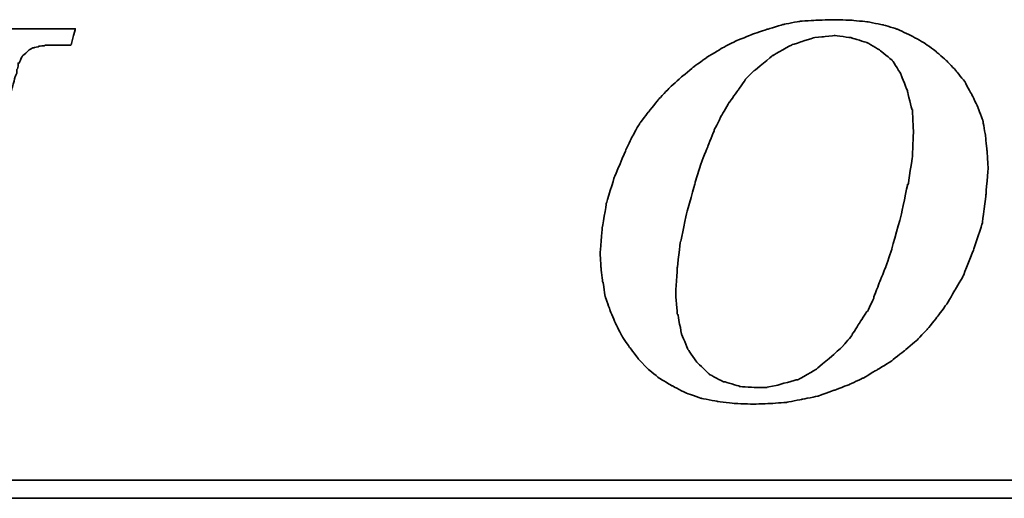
# Model space of a CAD drawing. Header units: inches. Extents: x 28 to 245, y 52 to 171.
# Tile 33 of 49: x 193.13 to 199.66, y 111.65 to 114.82. Entities that reach past the tile are written whole.
import ezdxf

# ---------------------------------------------------------------- set-up
doc = ezdxf.new("R2010")
doc.units = ezdxf.units.IN
doc.header["$LTSCALE"] = 0.1
doc.layers.add('layer 1', color=7, linetype='Continuous')

# ---------------------------------------------------------------- blocks, each defined once
blk = doc.blocks.new('TBI MOTION logo(完整正式版)')
at = {"layer": 'layer 1', "color": 22, "lineweight": 35}
for points, knots in [([(-11.34375, -6.98375), (-11.34375, -6.98375), (-10.91375, -7.43875), (-10.91375, -7.43875), (-10.91375, -7.43875), (-10.91375, -7.43875), (-10.38625, -7.87125), (-10.38625, -7.87125), (-10.38625, -7.87125), (-10.38625, -7.87125), (-9.81125, -8.20375), (-9.81125, -8.20375), (-9.81125, -8.20375), (-9.81125, -8.20375), (-9.21125, -8.51875), (-9.21125, -8.51875), (-9.21125, -8.51875), (-9.21125, -8.51875), (-8.51625, -8.75875), (-8.51625, -8.75875), (-8.51625, -8.75875), (-8.51625, -8.75875), (-7.77125, -8.90375), (-7.77125, -8.90375), (-7.77125, -8.90375), (-7.77125, -8.90375), (-6.97875, -8.99875), (-6.97875, -8.99875), (-6.97875, -8.99875), (-6.97875, -8.99875), (-6.14125, -9.02375), (-6.14125, -9.02375), (-6.14125, -9.02375), (-6.14125, -9.02375), (-5.37125, -8.99875), (-5.37125, -8.99875), (-5.37125, -8.99875), (-5.37125, -8.99875), (-4.65375, -8.94875), (-4.65375, -8.94875), (-4.65375, -8.94875), (-4.65375, -8.94875), (-3.93375, -8.80625), (-3.93375, -8.80625), (-3.93375, -8.80625), (-3.93375, -8.80625), (-3.21375, -8.66375), (-3.21375, -8.66375), (-3.21375, -8.66375), (-3.21375, -8.66375), (-2.49375, -8.39875), (-2.49375, -8.39875), (-2.49375, -8.39875), (-2.49375, -8.39875), (-1.79875, -8.13375), (-1.79875, -8.13375), (-1.79875, -8.13375), (-1.79875, -8.13375), (-1.17375, -7.84375), (-1.17375, -7.84375), (-1.17375, -7.84375), (-1.17375, -7.84375), (-0.52375, -7.46375), (-0.52375, -7.46375), (-0.52375, -7.46375), (-0.52375, -7.46375), (0.10124, -7.07875), (0.10124, -7.07875), (0.10124, -7.07875), (0.10124, -7.07875), (0.67625, -6.62375), (0.67625, -6.62375), (0.67625, -6.62375), (0.67625, -6.62375), (1.24874, -6.14375), (1.24874, -6.14375), (1.24874, -6.14375), (1.24874, -6.14375), (1.72874, -5.64125), (1.72874, -5.64125), (1.72874, -5.64125), (1.72874, -5.64125), (2.18624, -5.06375), (2.18624, -5.06375), (2.18624, -5.06375), (2.18624, -5.06375), (2.61625, -4.48874), (2.61625, -4.48874), (2.61625, -4.48874), (2.61625, -4.48874), (3.00125, -3.83874), (3.00125, -3.83874), (3.00125, -3.83874), (3.00125, -3.83874), (3.36124, -3.21374), (3.36124, -3.21374), (3.36124, -3.21374), (3.36124, -3.21374), (3.84374, -1.99125), (3.84374, -1.99125), (3.84374, -1.99125), (3.84374, -1.99125), (4.22625, -0.81875), (4.22625, -0.81875), (4.22625, -0.81875), (4.22625, -0.81875), (4.39125, 0.45624), (4.39125, 0.45624), (4.39125, 0.45624), (4.39125, 0.45624), (4.48874, 1.70124), (4.48874, 1.70124), (4.48874, 1.70124), (4.48874, 1.70124), (4.43874, 2.44625), (4.43874, 2.44625), (4.43874, 2.44625), (4.43874, 2.44625), (4.36874, 3.14125), (4.36874, 3.14125), (4.36874, 3.14125), (4.36874, 3.14125), (4.25125, 3.81125), (4.25125, 3.81125), (4.25125, 3.81125), (4.25125, 3.81125), (4.03124, 4.41125), (4.03124, 4.41125), (4.03124, 4.41125), (4.03124, 4.41125), (3.74374, 5.01125), (3.74374, 5.01125), (3.74374, 5.01125), (3.74374, 5.01125), (3.43124, 5.58875), (3.43124, 5.58875), (3.43124, 5.58875), (3.43124, 5.58875), (3.02625, 6.09125), (3.02625, 6.09125), (3.02625, 6.09125), (3.02625, 6.09125), (2.59374, 6.54875), (2.59374, 6.54875), (2.59374, 6.54875), (2.59374, 6.54875), (2.09124, 6.98125), (2.09124, 6.98125), (2.09124, 6.98125), (2.09124, 6.98125), (1.56124, 7.36625), (1.56124, 7.36625), (1.56124, 7.36625), (1.56124, 7.36625), (0.98624, 7.67625), (0.98624, 7.67625), (0.98624, 7.67625), (0.98624, 7.67625), (0.38624, 7.96375), (0.38624, 7.96375), (0.38624, 7.96375), (0.38624, 7.96375), (-0.25875, 8.15625), (-0.25875, 8.15625), (-0.25875, 8.15625), (-0.25875, 8.15625), (-0.98125, 8.30125), (-0.98125, 8.30125), (-0.98125, 8.30125), (-0.98125, 8.30125), (-1.70124, 8.37125), (-1.70124, 8.37125), (-1.70124, 8.37125), (-1.70124, 8.37125), (-2.49375, 8.39624), (-2.49375, 8.39624), (-2.49375, 8.39624), (-2.49375, 8.39624), (-3.28625, 8.37125), (-3.28625, 8.37125), (-3.28625, 8.37125), (-3.28625, 8.37125), (-4.05125, 8.32125), (-4.05125, 8.32125), (-4.05125, 8.32125), (-4.05125, 8.32125), (-4.77375, 8.18125), (-4.77375, 8.18125), (-4.77375, 8.18125), (-4.77375, 8.18125), (-5.51625, 7.96375), (-5.51625, 7.96375), (-5.51625, 7.96375), (-5.51625, 7.96375), (-6.21125, 7.72625), (-6.21125, 7.72625), (-6.21125, 7.72625), (-6.21125, 7.72625), (-6.92875, 7.43625), (-6.92875, 7.43625), (-6.92875, 7.43625), (-6.92875, 7.43625), (-7.57875, 7.10125), (-7.57875, 7.10125), (-7.57875, 7.10125), (-7.57875, 7.10125), (-8.24875, 6.69125), (-8.24875, 6.69125), (-8.24875, 6.69125), (-8.24875, 6.69125), (-8.84875, 6.26125), (-8.84875, 6.26125), (-8.84875, 6.26125), (-8.84875, 6.26125), (-9.42625, 5.78125), (-9.42625, 5.78125), (-9.42625, 5.78125), (-9.42625, 5.78125), (-9.95375, 5.30125), (-9.95375, 5.30125), (-9.95375, 5.30125), (-9.95375, 5.30125), (-10.43375, 4.79624), (-10.43375, 4.79624), (-10.43375, 4.79624), (-10.43375, 4.79624), (-10.88875, 4.22125), (-10.88875, 4.22125), (-10.88875, 4.22125), (-10.88875, 4.22125), (-11.29875, 3.69375), (-11.29875, 3.69375), (-11.29875, 3.69375), (-11.29875, 3.69375), (-11.63375, 3.09125), (-11.63375, 3.09125), (-11.63375, 3.09125), (-11.63375, 3.09125), (-11.91875, 2.49625), (-11.91875, 2.49625), (-11.91875, 2.49625), (-11.91875, 2.49625), (-12.44875, 1.24625), (-12.44875, 1.24625), (-12.44875, 1.24625), (-12.44875, 1.24625), (-12.80875, 0.06874), (-12.80875, 0.06874), (-12.80875, 0.06874), (-12.80875, 0.06874), (-12.99875, -1.07875), (-12.99875, -1.07875), (-12.99875, -1.07875), (-12.99875, -1.07875), (-13.09375, -2.18375), (-13.09375, -2.18375), (-13.09375, -2.18375), (-13.09375, -2.18375), (-13.04875, -2.85375), (-13.04875, -2.85375), (-13.04875, -2.85375), (-13.04875, -2.85375), (-12.97375, -3.50375), (-12.97375, -3.50375), (-12.97375, -3.50375), (-12.97375, -3.50375), (-12.95375, -3.50375), (-12.95375, -3.50375), (-12.95375, -3.50375), (-12.95375, -3.50375), (-12.85375, -4.17375), (-12.85375, -4.17375), (-12.85375, -4.17375), (-12.85375, -4.17375), (-12.63875, -4.77624), (-12.63875, -4.77624), (-12.63875, -4.77624), (-12.63875, -4.77624), (-12.39875, -5.35125), (-12.39875, -5.35125), (-12.39875, -5.35125), (-12.39875, -5.35125), (-12.11375, -5.92875), (-12.11375, -5.92875), (-12.11375, -5.92875), (-12.11375, -5.92875), (-11.75375, -6.45375), (-11.75375, -6.45375), (-11.75375, -6.45375), (-11.75375, -6.45375), (-11.34375, -6.98375), (-11.34375, -6.98375)], [0, 0, 0, 0, 0.01369863, 0.01369863, 0.01369863, 0.01369864, 0.02739726, 0.02739726, 0.02739726, 0.02739727, 0.04109589, 0.04109589, 0.04109589, 0.0410959, 0.05479452, 0.05479452, 0.05479452, 0.05479453, 0.06849315, 0.06849315, 0.06849315, 0.06849316, 0.08219178, 0.08219178, 0.08219178, 0.08219179, 0.09589041, 0.09589041, 0.09589041, 0.09589042, 0.10958904, 0.10958904, 0.10958904, 0.10958905, 0.12328767, 0.12328767, 0.12328767, 0.12328768, 0.1369863, 0.1369863, 0.1369863, 0.13698631, 0.15068493, 0.15068493, 0.15068493, 0.15068494, 0.16438356, 0.16438356, 0.16438356, 0.16438357, 0.17808219, 0.17808219, 0.17808219, 0.1780822, 0.19178082, 0.19178082, 0.19178082, 0.19178083, 0.20547945, 0.20547945, 0.20547945, 0.20547946, 0.21917808, 0.21917808, 0.21917808, 0.21917809, 0.23287671, 0.23287671, 0.23287671, 0.23287672, 0.24657534, 0.24657534, 0.24657534, 0.24657535, 0.26027397, 0.26027397, 0.26027397, 0.26027398, 0.2739726, 0.2739726, 0.2739726, 0.27397261, 0.28767123, 0.28767123, 0.28767123, 0.28767124, 0.30136986, 0.30136986, 0.30136986, 0.30136987, 0.31506849, 0.31506849, 0.31506849, 0.3150685, 0.32876712, 0.32876712, 0.32876712, 0.32876713, 0.34246575, 0.34246575, 0.34246575, 0.34246576, 0.35616438, 0.35616438, 0.35616438, 0.35616439, 0.36986301, 0.36986301, 0.36986301, 0.36986302, 0.38356164, 0.38356164, 0.38356164, 0.38356165, 0.39726027, 0.39726027, 0.39726027, 0.39726028, 0.4109589, 0.4109589, 0.4109589, 0.41095891, 0.42465753, 0.42465753, 0.42465753, 0.42465754, 0.43835616, 0.43835616, 0.43835616, 0.43835617, 0.45205479, 0.45205479, 0.45205479, 0.4520548, 0.46575342, 0.46575342, 0.46575342, 0.46575343, 0.47945205, 0.47945205, 0.47945205, 0.47945206, 0.49315068, 0.49315068, 0.49315068, 0.49315069, 0.50684932, 0.50684932, 0.50684932, 0.50684933, 0.52054795, 0.52054795, 0.52054795, 0.52054796, 0.53424658, 0.53424658, 0.53424658, 0.53424659, 0.54794521, 0.54794521, 0.54794521, 0.54794522, 0.56164384, 0.56164384, 0.56164384, 0.56164385, 0.57534247, 0.57534247, 0.57534247, 0.57534248, 0.5890411, 0.5890411, 0.5890411, 0.58904111, 0.60273973, 0.60273973, 0.60273973, 0.60273974, 0.61643836, 0.61643836, 0.61643836, 0.61643837, 0.63013699, 0.63013699, 0.63013699, 0.630137, 0.64383562, 0.64383562, 0.64383562, 0.64383563, 0.65753425, 0.65753425, 0.65753425, 0.65753426, 0.67123288, 0.67123288, 0.67123288, 0.67123289, 0.68493151, 0.68493151, 0.68493151, 0.68493152, 0.69863014, 0.69863014, 0.69863014, 0.69863015, 0.71232877, 0.71232877, 0.71232877, 0.71232878, 0.7260274, 0.7260274, 0.7260274, 0.72602741, 0.73972603, 0.73972603, 0.73972603, 0.73972604, 0.75342466, 0.75342466, 0.75342466, 0.75342467, 0.76712329, 0.76712329, 0.76712329, 0.7671233, 0.78082192, 0.78082192, 0.78082192, 0.78082193, 0.79452055, 0.79452055, 0.79452055, 0.79452056, 0.80821918, 0.80821918, 0.80821918, 0.80821919, 0.82191781, 0.82191781, 0.82191781, 0.82191782, 0.83561644, 0.83561644, 0.83561644, 0.83561645, 0.84931507, 0.84931507, 0.84931507, 0.84931508, 0.8630137, 0.8630137, 0.8630137, 0.86301371, 0.87671233, 0.87671233, 0.87671233, 0.87671234, 0.89041096, 0.89041096, 0.89041096, 0.89041097, 0.90410959, 0.90410959, 0.90410959, 0.9041096, 0.91780822, 0.91780822, 0.91780822, 0.91780823, 0.93150685, 0.93150685, 0.93150685, 0.93150686, 0.94520548, 0.94520548, 0.94520548, 0.94520549, 0.95890411, 0.95890411, 0.95890411, 0.95890412, 0.97260274, 0.97260274, 0.97260274, 0.97260275, 0.98630137, 0.98630137, 0.98630137, 0.98630138, 1, 1, 1, 1]), ([(-40.59125, -7.94375), (-40.59125, -7.94375), (-40.97375, -7.94375), (-40.97375, -7.94375), (-40.97375, -7.94375), (-40.97375, -7.94375), (-41.38125, -7.94375), (-41.38125, -7.94375), (-41.38125, -7.94375), (-41.38125, -7.94375), (-41.54875, -7.94375), (-41.54875, -7.94375), (-41.54875, -7.94375), (-41.54875, -7.94375), (-41.59875, -7.94375), (-41.59875, -7.94375), (-41.59875, -7.94375), (-41.59875, -7.94375), (-41.88375, -7.94375), (-41.88375, -7.94375), (-41.88375, -7.94375), (-41.88375, -7.94375), (-41.90875, -7.91875), (-41.90875, -7.91875), (-41.90875, -7.91875), (-41.90875, -7.91875), (-42.19875, -7.87125), (-42.19875, -7.87125), (-42.19875, -7.87125), (-42.19875, -7.87125), (-42.43875, -7.82375), (-42.43875, -7.82375), (-42.43875, -7.82375), (-42.43875, -7.82375), (-42.45875, -7.82375), (-42.45875, -7.82375), (-42.45875, -7.82375), (-42.45875, -7.82375), (-42.48625, -7.82375), (-42.48625, -7.82375), (-42.48625, -7.82375), (-42.48625, -7.82375), (-42.67625, -7.72375), (-42.67625, -7.72375), (-42.67625, -7.72375), (-42.67625, -7.72375), (-42.70125, -7.70375), (-42.70125, -7.70375), (-42.70125, -7.70375), (-42.70125, -7.70375), (-42.72375, -7.67875), (-42.72375, -7.67875), (-42.72375, -7.67875), (-42.72375, -7.67875), (-42.86875, -7.48875), (-42.86875, -7.48875), (-42.86875, -7.48875), (-42.86875, -7.48875), (-42.89375, -7.43875), (-42.89375, -7.43875), (-42.89375, -7.43875), (-42.89375, -7.43875), (-42.91875, -7.38875), (-42.91875, -7.38875), (-42.91875, -7.38875), (-42.91875, -7.38875), (-42.93875, -7.12875), (-42.93875, -7.12875), (-42.93875, -7.12875), (-42.93875, -7.12875), (-42.96375, -7.10375), (-42.96375, -7.10375), (-42.96375, -7.10375), (-42.96375, -7.10375), (-42.96375, -7.05375), (-42.96375, -7.05375), (-42.96375, -7.05375), (-42.96375, -7.05375), (-42.96375, -7.00875), (-42.96375, -7.00875), (-42.96375, -7.00875), (-42.96375, -7.00875), (-42.91875, -6.69625), (-42.91875, -6.69625), (-42.91875, -6.69625), (-42.91875, -6.69625), (-42.91875, -6.62375), (-42.91875, -6.62375), (-42.91875, -6.62375), (-42.91875, -6.62375), (-42.91875, -6.59625), (-42.91875, -6.59625), (-42.91875, -6.59625), (-42.91875, -6.59625), (-42.91875, -6.57375), (-42.91875, -6.57375), (-42.91875, -6.57375), (-42.91875, -6.57375), (-42.91875, -6.52875), (-42.91875, -6.52875), (-42.91875, -6.52875), (-42.91875, -6.52875), (-42.89375, -6.50375), (-42.89375, -6.50375), (-42.89375, -6.50375), (-42.89375, -6.50375), (-42.84375, -6.38375), (-42.84375, -6.38375), (-42.84375, -6.38375), (-42.84375, -6.38375), (-42.84375, -6.35875), (-42.84375, -6.35875), (-42.84375, -6.35875), (-42.84375, -6.35875), (-42.74625, -6.14375), (-42.74625, -6.14375), (-42.74625, -6.14375), (-42.74625, -6.14375), (-42.70125, -5.85375), (-42.70125, -5.85375), (-42.70125, -5.85375), (-42.70125, -5.85375), (-42.60375, -5.47125), (-42.60375, -5.47125), (-42.60375, -5.47125), (-42.60375, -5.47125), (-42.60375, -5.44875), (-42.60375, -5.44875), (-42.60375, -5.44875), (-42.60375, -5.44875), (-42.38875, -4.67875), (-42.38875, -4.67875), (-42.38875, -4.67875), (-42.38875, -4.67875), (-42.36375, -4.65375), (-42.36375, -4.65375), (-42.36375, -4.65375), (-42.36375, -4.65375), (-42.12375, -3.69625), (-42.12375, -3.69625), (-42.12375, -3.69625), (-42.12375, -3.69625), (-42.12375, -3.67374), (-42.12375, -3.67374), (-42.12375, -3.67374), (-42.12375, -3.67374), (-41.78875, -2.59374), (-41.78875, -2.59374), (-41.78875, -2.59374), (-41.78875, -2.59374), (-41.18875, -0.19375), (-41.18875, -0.19375), (-41.18875, -0.19375), (-41.18875, -0.19375), (-40.54375, 2.20624), (-40.54375, 2.20624), (-40.54375, 2.20624), (-40.54375, 2.20624), (-40.25375, 3.30875), (-40.25375, 3.30875), (-40.25375, 3.30875), (-40.25375, 3.30875), (-39.98875, 4.27125), (-39.98875, 4.27125), (-39.98875, 4.27125), (-39.98875, 4.27125), (-39.77375, 5.13125), (-39.77375, 5.13125), (-39.77375, 5.13125), (-39.77375, 5.13125), (-39.67875, 5.47125), (-39.67875, 5.47125), (-39.67875, 5.47125), (-39.67875, 5.47125), (-39.60375, 5.75625), (-39.60375, 5.75625), (-39.60375, 5.75625), (-39.60375, 5.75625), (-39.60375, 5.78125), (-39.60375, 5.78125), (-39.60375, 5.78125), (-39.60375, 5.78125), (-39.50875, 5.97125), (-39.50875, 5.97125), (-39.50875, 5.97125), (-39.50875, 5.97125), (-39.50875, 6.13875), (-39.50875, 6.13875), (-39.50875, 6.13875), (-39.50875, 6.13875), (-39.48625, 6.16625), (-39.48625, 6.16625), (-39.48625, 6.16625), (-39.48625, 6.16625), (-39.46125, 6.28625), (-39.46125, 6.28625), (-39.46125, 6.28625), (-39.46125, 6.28625), (-39.46125, 6.42625), (-39.46125, 6.42625), (-39.46125, 6.42625), (-39.46125, 6.42625), (-39.41375, 6.42625), (-39.41375, 6.42625), (-39.41375, 6.42625), (-39.41375, 6.42625), (-39.29375, 6.69125), (-39.29375, 6.69125), (-39.29375, 6.69125), (-39.29375, 6.69125), (-39.26875, 6.74125), (-39.26875, 6.74125), (-39.26875, 6.74125), (-39.26875, 6.74125), (-39.24375, 6.76625), (-39.24375, 6.76625), (-39.24375, 6.76625), (-39.24375, 6.76625), (-38.98375, 7.00624), (-38.98375, 7.00624), (-38.98375, 7.00624), (-38.98375, 7.00624), (-38.95625, 7.02624), (-38.95625, 7.02624), (-38.95625, 7.02624), (-38.95625, 7.02624), (-38.78875, 7.12624), (-38.78875, 7.12624), (-38.78875, 7.12624), (-38.78875, 7.12624), (-38.76375, 7.12624), (-38.76375, 7.12624), (-38.76375, 7.12624), (-38.76375, 7.12624), (-38.74375, 7.12624), (-38.74375, 7.12624), (-38.74375, 7.12624), (-38.74375, 7.12624), (-38.52875, 7.17125), (-38.52875, 7.17125), (-38.52875, 7.17125), (-38.52875, 7.17125), (-38.52875, 7.19624), (-38.52875, 7.19624), (-38.52875, 7.19624), (-38.52875, 7.19624), (-38.50375, 7.19624), (-38.50375, 7.19624), (-38.50375, 7.19624), (-38.50375, 7.19624), (-38.26125, 7.21875), (-38.26125, 7.21875), (-38.26125, 7.21875), (-38.26125, 7.21875), (-38.23875, 7.24624), (-38.23875, 7.24624), (-38.23875, 7.24624), (-38.23875, 7.24624), (-38.21625, 7.24624), (-38.21625, 7.24624), (-38.21625, 7.24624), (-38.21625, 7.24624), (-38.18875, 7.24624), (-38.18875, 7.24624), (-38.18875, 7.24624), (-38.18875, 7.24624), (-37.90375, 7.24624), (-37.90375, 7.24624), (-37.90375, 7.24624), (-37.90375, 7.24624), (-37.85375, 7.24624), (-37.85375, 7.24624), (-37.85375, 7.24624), (-37.85375, 7.24624), (-37.75875, 7.24624), (-37.75875, 7.24624), (-37.75875, 7.24624), (-37.75875, 7.24624), (-37.42375, 7.24624), (-37.42375, 7.24624), (-37.42375, 7.24624), (-37.42375, 7.24624), (-37.08875, 7.24624), (-37.08875, 7.24624), (-37.08875, 7.24624), (-37.08875, 7.24624), (-37.06375, 7.24624), (-37.06375, 7.24624), (-37.06375, 7.24624), (-37.06375, 7.24624), (-37.06375, 7.26624), (-37.06375, 7.26624), (-37.06375, 7.26624), (-37.06375, 7.26624), (-37.03875, 7.29125), (-37.03875, 7.29125), (-37.03875, 7.29125), (-37.03875, 7.29125), (-37.03875, 7.31625), (-37.03875, 7.31625), (-37.03875, 7.31625), (-37.03875, 7.31625), (-36.94125, 7.67625), (-36.94125, 7.67625), (-36.94125, 7.67625), (-36.94125, 7.67625), (-36.86875, 7.98625), (-36.86875, 7.98625), (-36.86875, 7.98625), (-36.86875, 7.98625), (-36.98875, 7.98625), (-36.98875, 7.98625), (-36.98875, 7.98625), (-36.98875, 7.98625), (-37.42375, 7.98625), (-37.42375, 7.98625), (-37.42375, 7.98625), (-37.42375, 7.98625), (-37.94875, 7.98625), (-37.94875, 7.98625), (-37.94875, 7.98625), (-37.94875, 7.98625), (-38.57375, 7.98625), (-38.57375, 7.98625), (-38.57375, 7.98625), (-38.57375, 7.98625), (-39.29375, 7.98625), (-39.29375, 7.98625), (-39.29375, 7.98625), (-39.29375, 7.98625), (-40.82875, 7.98625), (-40.82875, 7.98625), (-40.82875, 7.98625), (-40.82875, 7.98625), (-42.36375, 7.98625), (-42.36375, 7.98625), (-42.36375, 7.98625), (-42.36375, 7.98625), (-43.08375, 7.98625), (-43.08375, 7.98625), (-43.08375, 7.98625), (-43.08375, 7.98625), (-43.70875, 7.98625), (-43.70875, 7.98625), (-43.70875, 7.98625), (-43.70875, 7.98625), (-44.23375, 7.98625), (-44.23375, 7.98625), (-44.23375, 7.98625), (-44.23375, 7.98625), (-44.66875, 7.98625), (-44.66875, 7.98625), (-44.66875, 7.98625), (-44.66875, 7.98625), (-44.88375, 7.98625), (-44.88375, 7.98625), (-44.88375, 7.98625), (-44.88375, 7.98625), (-44.90875, 7.94125), (-44.90875, 7.94125), (-44.90875, 7.94125), (-44.90875, 7.94125), (-44.90875, 7.91625), (-44.90875, 7.91625), (-44.90875, 7.91625), (-44.90875, 7.91625), (-45.00375, 7.55625), (-45.00375, 7.55625), (-45.00375, 7.55625), (-45.00375, 7.55625), (-45.05375, 7.24624), (-45.05375, 7.24624), (-45.05375, 7.24624), (-45.05375, 7.24624), (-44.61875, 7.24624), (-44.61875, 7.24624), (-44.61875, 7.24624), (-44.61875, 7.24624), (-44.11375, 7.24624), (-44.11375, 7.24624), (-44.11375, 7.24624), (-44.11375, 7.24624), (-43.99375, 7.24624), (-43.99375, 7.24624), (-43.99375, 7.24624), (-43.99375, 7.24624), (-43.94625, 7.24624), (-43.94625, 7.24624), (-43.94625, 7.24624), (-43.94625, 7.24624), (-43.92374, 7.24624), (-43.92374, 7.24624), (-43.92374, 7.24624), (-43.92374, 7.24624), (-43.65875, 7.24624), (-43.65875, 7.24624), (-43.65875, 7.24624), (-43.65875, 7.24624), (-43.63875, 7.21875), (-43.63875, 7.21875), (-43.63875, 7.21875), (-43.63875, 7.21875), (-43.46875, 7.19624), (-43.46875, 7.19624), (-43.46875, 7.19624), (-43.46875, 7.19624), (-43.39875, 7.19624), (-43.39875, 7.19624), (-43.39875, 7.19624), (-43.39875, 7.19624), (-43.37125, 7.17125), (-43.37125, 7.17125), (-43.37125, 7.17125), (-43.37125, 7.17125), (-43.34875, 7.17125), (-43.34875, 7.17125), (-43.34875, 7.17125), (-43.34875, 7.17125), (-43.20375, 7.12624), (-43.20375, 7.12624), (-43.20375, 7.12624), (-43.20375, 7.12624), (-43.05875, 7.07624), (-43.05875, 7.07624), (-43.05875, 7.07624), (-43.05875, 7.07624), (-43.01375, 7.07624), (-43.01375, 7.07624), (-43.01375, 7.07624), (-43.01375, 7.07624), (-42.98875, 7.02624), (-42.98875, 7.02624), (-42.98875, 7.02624), (-42.98875, 7.02624), (-42.79875, 6.86125), (-42.79875, 6.86125), (-42.79875, 6.86125), (-42.79875, 6.86125), (-42.77375, 6.81125), (-42.77375, 6.81125), (-42.77375, 6.81125), (-42.77375, 6.81125), (-42.74625, 6.76625), (-42.74625, 6.76625), (-42.74625, 6.76625), (-42.74625, 6.76625), (-42.72375, 6.47625), (-42.72375, 6.47625), (-42.72375, 6.47625), (-42.72375, 6.47625), (-42.70125, 6.45124), (-42.70125, 6.45124), (-42.70125, 6.45124), (-42.70125, 6.45124), (-42.70125, 6.42625), (-42.70125, 6.42625), (-42.70125, 6.42625), (-42.70125, 6.42625), (-42.72375, 6.40625), (-42.72375, 6.40625), (-42.72375, 6.40625), (-42.72375, 6.40625), (-42.74625, 5.97125), (-42.74625, 5.97125), (-42.74625, 5.97125), (-42.74625, 5.97125), (-42.74625, 5.94625), (-42.74625, 5.94625), (-42.74625, 5.94625), (-42.74625, 5.94625), (-42.74625, 5.92625), (-42.74625, 5.92625), (-42.74625, 5.92625), (-42.74625, 5.92625), (-42.77375, 5.87625), (-42.77375, 5.87625), (-42.77375, 5.87625), (-42.77375, 5.87625), (-42.81875, 5.80625), (-42.81875, 5.80625), (-42.81875, 5.80625), (-42.81875, 5.80625), (-42.86875, 5.63625), (-42.86875, 5.63625), (-42.86875, 5.63625), (-42.86875, 5.63625), (-42.91875, 5.39625), (-42.91875, 5.39625), (-42.91875, 5.39625), (-42.91875, 5.39625), (-42.91875, 5.37124), (-42.91875, 5.37124), (-42.91875, 5.37124), (-42.91875, 5.37124), (-43.01375, 5.10874), (-43.01375, 5.10874), (-43.01375, 5.10874), (-43.01375, 5.10874), (-43.10875, 4.77124), (-43.10875, 4.77124), (-43.10875, 4.77124), (-43.10875, 4.77124), (-43.29875, 3.95625), (-43.29875, 3.95625), (-43.29875, 3.95625), (-43.29875, 3.95625), (-43.58875, 2.95125), (-43.58875, 2.95125), (-43.58875, 2.95125), (-43.58875, 2.95125), (-43.87375, 1.87125), (-43.87375, 1.87125), (-43.87375, 1.87125), (-43.87375, 1.87125), (-44.52625, -0.50374), (-44.52625, -0.50374), (-44.52625, -0.50374), (-44.52625, -0.50374), (-45.14875, -2.85375), (-45.14875, -2.85375), (-45.14875, -2.85375), (-45.14875, -2.85375), (-45.43375, -3.95875), (-45.43375, -3.95875), (-45.43375, -3.95875), (-45.43375, -3.95875), (-45.69875, -4.96875), (-45.69875, -4.96875), (-45.69875, -4.96875), (-45.69875, -4.96875), (-45.91375, -5.78375), (-45.91375, -5.78375), (-45.91375, -5.78375), (-45.91375, -5.78375), (-46.01375, -6.11875), (-46.01375, -6.11875), (-46.01375, -6.11875), (-46.01375, -6.11875), (-46.01375, -6.14375), (-46.01375, -6.14375), (-46.01375, -6.14375), (-46.01375, -6.14375), (-46.10875, -6.40875), (-46.10875, -6.40875), (-46.10875, -6.40875), (-46.10875, -6.40875), (-46.15375, -6.64875), (-46.15375, -6.64875), (-46.15375, -6.64875), (-46.15375, -6.64875), (-46.20375, -6.83875), (-46.20375, -6.83875), (-46.20375, -6.83875), (-46.20375, -6.83875), (-46.22875, -6.93375), (-46.22875, -6.93375), (-46.22875, -6.93375), (-46.22875, -6.93375), (-46.22875, -7.07875), (-46.22875, -7.07875), (-46.22875, -7.07875), (-46.22875, -7.07875), (-46.27375, -7.07875), (-46.27375, -7.07875), (-46.27375, -7.07875), (-46.27375, -7.07875), (-46.39375, -7.34375), (-46.39375, -7.34375), (-46.39375, -7.34375), (-46.39375, -7.34375), (-46.39375, -7.36875), (-46.39375, -7.36875), (-46.39375, -7.36875), (-46.39375, -7.36875), (-46.42125, -7.38875), (-46.42125, -7.38875), (-46.42125, -7.38875), (-46.42125, -7.38875), (-46.68375, -7.67875), (-46.68375, -7.67875), (-46.68375, -7.67875), (-46.68375, -7.67875), (-46.70875, -7.70375), (-46.70875, -7.70375), (-46.70875, -7.70375), (-46.70875, -7.70375), (-46.75375, -7.72375), (-46.75375, -7.72375), (-46.75375, -7.72375), (-46.75375, -7.72375), (-47.08875, -7.87125), (-47.08875, -7.87125), (-47.08875, -7.87125), (-47.08875, -7.87125), (-47.11625, -7.87125), (-47.11625, -7.87125), (-47.11625, -7.87125), (-47.11625, -7.87125), (-47.13875, -7.89375), (-47.13875, -7.89375), (-47.13875, -7.89375), (-47.13875, -7.89375), (-47.56875, -7.91875), (-47.56875, -7.91875), (-47.56875, -7.91875), (-47.56875, -7.91875), (-47.59625, -7.94375), (-47.59625, -7.94375), (-47.59625, -7.94375), (-47.59625, -7.94375), (-47.64375, -7.94375), (-47.64375, -7.94375), (-47.64375, -7.94375), (-47.64375, -7.94375), (-47.73625, -7.94375), (-47.73625, -7.94375), (-47.73625, -7.94375), (-47.73625, -7.94375), (-48.07375, -7.94375), (-48.07375, -7.94375), (-48.07375, -7.94375), (-48.07375, -7.94375), (-48.36125, -7.94375), (-48.36125, -7.94375), (-48.36125, -7.94375), (-48.36125, -7.94375), (-48.36125, -7.96625), (-48.36125, -7.96625), (-48.36125, -7.96625), (-48.36125, -7.96625), (-48.36125, -7.99125), (-48.36125, -7.99125), (-48.36125, -7.99125), (-48.36125, -7.99125), (-48.38875, -8.01375), (-48.38875, -8.01375), (-48.38875, -8.01375), (-48.38875, -8.01375), (-48.50875, -8.34875), (-48.50875, -8.34875), (-48.50875, -8.34875), (-48.50875, -8.34875), (-48.55375, -8.68625), (-48.55375, -8.68625), (-48.55375, -8.68625), (-48.55375, -8.68625), (-48.45875, -8.68625), (-48.45875, -8.68625), (-48.45875, -8.68625), (-48.45875, -8.68625), (-48.07375, -8.68625), (-48.07375, -8.68625), (-48.07375, -8.68625), (-48.07375, -8.68625), (-47.52375, -8.68625), (-47.52375, -8.68625), (-47.52375, -8.68625), (-47.52375, -8.68625), (-46.92375, -8.68625), (-46.92375, -8.68625), (-46.92375, -8.68625), (-46.92375, -8.68625), (-46.25375, -8.68625), (-46.25375, -8.68625), (-46.25375, -8.68625), (-46.25375, -8.68625), (-46.20375, -8.68625), (-46.20375, -8.68625), (-46.20375, -8.68625), (-46.20375, -8.68625), (-44.71375, -8.68625), (-44.71375, -8.68625), (-44.71375, -8.68625), (-44.71375, -8.68625), (-43.22875, -8.68625), (-43.22875, -8.68625), (-43.22875, -8.68625), (-43.22875, -8.68625), (-42.55875, -8.68625), (-42.55875, -8.68625), (-42.55875, -8.68625), (-42.55875, -8.68625), (-42.50875, -8.68625), (-42.50875, -8.68625), (-42.50875, -8.68625), (-42.50875, -8.68625), (-41.93375, -8.68625), (-41.93375, -8.68625), (-41.93375, -8.68625), (-41.93375, -8.68625), (-41.38125, -8.68625), (-41.38125, -8.68625), (-41.38125, -8.68625), (-41.38125, -8.68625), (-40.97375, -8.68625), (-40.97375, -8.68625), (-40.97375, -8.68625), (-40.97375, -8.68625), (-40.78125, -8.68625), (-40.78125, -8.68625), (-40.78125, -8.68625), (-40.78125, -8.68625), (-40.78125, -8.63875), (-40.78125, -8.63875), (-40.78125, -8.63875), (-40.78125, -8.63875), (-40.75875, -8.63875), (-40.75875, -8.63875), (-40.75875, -8.63875), (-40.75875, -8.63875), (-40.66375, -8.27875), (-40.66375, -8.27875), (-40.66375, -8.27875), (-40.66375, -8.27875), (-40.59125, -7.94375), (-40.59125, -7.94375)], [0, 0, 0, 0, 0.00558659, 0.00558659, 0.00558659, 0.0055866, 0.01117318, 0.01117318, 0.01117318, 0.01117319, 0.01675978, 0.01675978, 0.01675978, 0.01675979, 0.02234637, 0.02234637, 0.02234637, 0.02234638, 0.02793296, 0.02793296, 0.02793296, 0.02793297, 0.03351955, 0.03351955, 0.03351955, 0.03351956, 0.03910615, 0.03910615, 0.03910615, 0.03910616, 0.04469274, 0.04469274, 0.04469274, 0.04469275, 0.05027933, 0.05027933, 0.05027933, 0.05027934, 0.05586592, 0.05586592, 0.05586592, 0.05586593, 0.06145251, 0.06145251, 0.06145251, 0.06145252, 0.06703911, 0.06703911, 0.06703911, 0.06703912, 0.0726257, 0.0726257, 0.0726257, 0.07262571, 0.07821229, 0.07821229, 0.07821229, 0.0782123, 0.08379888, 0.08379888, 0.08379888, 0.08379889, 0.08938547, 0.08938547, 0.08938547, 0.08938548, 0.09497207, 0.09497207, 0.09497207, 0.09497208, 0.10055866, 0.10055866, 0.10055866, 0.10055867, 0.10614525, 0.10614525, 0.10614525, 0.10614526, 0.11173184, 0.11173184, 0.11173184, 0.11173185, 0.11731844, 0.11731844, 0.11731844, 0.11731845, 0.12290503, 0.12290503, 0.12290503, 0.12290504, 0.12849162, 0.12849162, 0.12849162, 0.12849163, 0.13407821, 0.13407821, 0.13407821, 0.13407822, 0.1396648, 0.1396648, 0.1396648, 0.13966481, 0.1452514, 0.1452514, 0.1452514, 0.14525141, 0.15083799, 0.15083799, 0.15083799, 0.150838, 0.15642458, 0.15642458, 0.15642458, 0.15642459, 0.16201117, 0.16201117, 0.16201117, 0.16201118, 0.16759777, 0.16759777, 0.16759777, 0.16759778, 0.17318436, 0.17318436, 0.17318436, 0.17318437, 0.17877095, 0.17877095, 0.17877095, 0.17877096, 0.18435754, 0.18435754, 0.18435754, 0.18435755, 0.18994413, 0.18994413, 0.18994413, 0.18994414, 0.19553073, 0.19553073, 0.19553073, 0.19553074, 0.20111732, 0.20111732, 0.20111732, 0.20111733, 0.20670391, 0.20670391, 0.20670391, 0.20670392, 0.2122905, 0.2122905, 0.2122905, 0.21229051, 0.21787709, 0.21787709, 0.21787709, 0.2178771, 0.22346369, 0.22346369, 0.22346369, 0.2234637, 0.22905028, 0.22905028, 0.22905028, 0.22905029, 0.23463687, 0.23463687, 0.23463687, 0.23463688, 0.24022346, 0.24022346, 0.24022346, 0.24022347, 0.24581006, 0.24581006, 0.24581006, 0.24581007, 0.25139665, 0.25139665, 0.25139665, 0.25139666, 0.25698324, 0.25698324, 0.25698324, 0.25698325, 0.26256983, 0.26256983, 0.26256983, 0.26256984, 0.26815642, 0.26815642, 0.26815642, 0.26815643, 0.27374302, 0.27374302, 0.27374302, 0.27374303, 0.27932961, 0.27932961, 0.27932961, 0.27932962, 0.2849162, 0.2849162, 0.2849162, 0.28491621, 0.29050279, 0.29050279, 0.29050279, 0.2905028, 0.29608939, 0.29608939, 0.29608939, 0.2960894, 0.30167598, 0.30167598, 0.30167598, 0.30167599, 0.30726257, 0.30726257, 0.30726257, 0.30726258, 0.31284916, 0.31284916, 0.31284916, 0.31284917, 0.31843575, 0.31843575, 0.31843575, 0.31843576, 0.32402235, 0.32402235, 0.32402235, 0.32402236, 0.32960894, 0.32960894, 0.32960894, 0.32960895, 0.33519553, 0.33519553, 0.33519553, 0.33519554, 0.34078212, 0.34078212, 0.34078212, 0.34078213, 0.34636872, 0.34636872, 0.34636872, 0.34636873, 0.35195531, 0.35195531, 0.35195531, 0.35195532, 0.3575419, 0.3575419, 0.3575419, 0.35754191, 0.36312849, 0.36312849, 0.36312849, 0.3631285, 0.36871508, 0.36871508, 0.36871508, 0.36871509, 0.37430168, 0.37430168, 0.37430168, 0.37430169, 0.37988827, 0.37988827, 0.37988827, 0.37988828, 0.38547486, 0.38547486, 0.38547486, 0.38547487, 0.39106145, 0.39106145, 0.39106145, 0.39106146, 0.39664804, 0.39664804, 0.39664804, 0.39664805, 0.40223464, 0.40223464, 0.40223464, 0.40223465, 0.40782123, 0.40782123, 0.40782123, 0.40782124, 0.41340782, 0.41340782, 0.41340782, 0.41340783, 0.41899441, 0.41899441, 0.41899441, 0.41899442, 0.42458101, 0.42458101, 0.42458101, 0.42458102, 0.4301676, 0.4301676, 0.4301676, 0.43016761, 0.43575419, 0.43575419, 0.43575419, 0.4357542, 0.44134078, 0.44134078, 0.44134078, 0.44134079, 0.44692737, 0.44692737, 0.44692737, 0.44692738, 0.45251397, 0.45251397, 0.45251397, 0.45251398, 0.45810056, 0.45810056, 0.45810056, 0.45810057, 0.46368715, 0.46368715, 0.46368715, 0.46368716, 0.46927374, 0.46927374, 0.46927374, 0.46927375, 0.47486034, 0.47486034, 0.47486034, 0.47486035, 0.48044693, 0.48044693, 0.48044693, 0.48044694, 0.48603352, 0.48603352, 0.48603352, 0.48603353, 0.49162011, 0.49162011, 0.49162011, 0.49162012, 0.4972067, 0.4972067, 0.4972067, 0.49720671, 0.5027933, 0.5027933, 0.5027933, 0.50279331, 0.50837989, 0.50837989, 0.50837989, 0.5083799, 0.51396648, 0.51396648, 0.51396648, 0.51396649, 0.51955307, 0.51955307, 0.51955307, 0.51955308, 0.52513966, 0.52513966, 0.52513966, 0.52513967, 0.53072626, 0.53072626, 0.53072626, 0.53072627, 0.53631285, 0.53631285, 0.53631285, 0.53631286, 0.54189944, 0.54189944, 0.54189944, 0.54189945, 0.54748603, 0.54748603, 0.54748603, 0.54748604, 0.55307263, 0.55307263, 0.55307263, 0.55307264, 0.55865922, 0.55865922, 0.55865922, 0.55865923, 0.56424581, 0.56424581, 0.56424581, 0.56424582, 0.5698324, 0.5698324, 0.5698324, 0.56983241, 0.57541899, 0.57541899, 0.57541899, 0.575419, 0.58100559, 0.58100559, 0.58100559, 0.5810056, 0.58659218, 0.58659218, 0.58659218, 0.58659219, 0.59217877, 0.59217877, 0.59217877, 0.59217878, 0.59776536, 0.59776536, 0.59776536, 0.59776537, 0.60335196, 0.60335196, 0.60335196, 0.60335197, 0.60893855, 0.60893855, 0.60893855, 0.60893856, 0.61452514, 0.61452514, 0.61452514, 0.61452515, 0.62011173, 0.62011173, 0.62011173, 0.62011174, 0.62569832, 0.62569832, 0.62569832, 0.62569833, 0.63128492, 0.63128492, 0.63128492, 0.63128493, 0.63687151, 0.63687151, 0.63687151, 0.63687152, 0.6424581, 0.6424581, 0.6424581, 0.64245811, 0.64804469, 0.64804469, 0.64804469, 0.6480447, 0.65363128, 0.65363128, 0.65363128, 0.65363129, 0.65921788, 0.65921788, 0.65921788, 0.65921789, 0.66480447, 0.66480447, 0.66480447, 0.66480448, 0.67039106, 0.67039106, 0.67039106, 0.67039107, 0.67597765, 0.67597765, 0.67597765, 0.67597766, 0.68156425, 0.68156425, 0.68156425, 0.68156426, 0.68715084, 0.68715084, 0.68715084, 0.68715085, 0.69273743, 0.69273743, 0.69273743, 0.69273744, 0.69832402, 0.69832402, 0.69832402, 0.69832403, 0.70391061, 0.70391061, 0.70391061, 0.70391062, 0.70949721, 0.70949721, 0.70949721, 0.70949722, 0.7150838, 0.7150838, 0.7150838, 0.71508381, 0.72067039, 0.72067039, 0.72067039, 0.7206704, 0.72625698, 0.72625698, 0.72625698, 0.72625699, 0.73184358, 0.73184358, 0.73184358, 0.73184359, 0.73743017, 0.73743017, 0.73743017, 0.73743018, 0.74301676, 0.74301676, 0.74301676, 0.74301677, 0.74860335, 0.74860335, 0.74860335, 0.74860336, 0.75418994, 0.75418994, 0.75418994, 0.75418995, 0.75977654, 0.75977654, 0.75977654, 0.75977655, 0.76536313, 0.76536313, 0.76536313, 0.76536314, 0.77094972, 0.77094972, 0.77094972, 0.77094973, 0.77653631, 0.77653631, 0.77653631, 0.77653632, 0.78212291, 0.78212291, 0.78212291, 0.78212292, 0.7877095, 0.7877095, 0.7877095, 0.78770951, 0.79329609, 0.79329609, 0.79329609, 0.7932961, 0.79888268, 0.79888268, 0.79888268, 0.79888269, 0.80446927, 0.80446927, 0.80446927, 0.80446928, 0.81005587, 0.81005587, 0.81005587, 0.81005588, 0.81564246, 0.81564246, 0.81564246, 0.81564247, 0.82122905, 0.82122905, 0.82122905, 0.82122906, 0.82681564, 0.82681564, 0.82681564, 0.82681565, 0.83240223, 0.83240223, 0.83240223, 0.83240224, 0.83798883, 0.83798883, 0.83798883, 0.83798884, 0.84357542, 0.84357542, 0.84357542, 0.84357543, 0.84916201, 0.84916201, 0.84916201, 0.84916202, 0.8547486, 0.8547486, 0.8547486, 0.85474861, 0.8603352, 0.8603352, 0.8603352, 0.86033521, 0.86592179, 0.86592179, 0.86592179, 0.8659218, 0.87150838, 0.87150838, 0.87150838, 0.87150839, 0.87709497, 0.87709497, 0.87709497, 0.87709498, 0.88268156, 0.88268156, 0.88268156, 0.88268157, 0.88826816, 0.88826816, 0.88826816, 0.88826817, 0.89385475, 0.89385475, 0.89385475, 0.89385476, 0.89944134, 0.89944134, 0.89944134, 0.89944135, 0.90502793, 0.90502793, 0.90502793, 0.90502794, 0.91061453, 0.91061453, 0.91061453, 0.91061454, 0.91620112, 0.91620112, 0.91620112, 0.91620113, 0.92178771, 0.92178771, 0.92178771, 0.92178772, 0.9273743, 0.9273743, 0.9273743, 0.92737431, 0.93296089, 0.93296089, 0.93296089, 0.9329609, 0.93854749, 0.93854749, 0.93854749, 0.9385475, 0.94413408, 0.94413408, 0.94413408, 0.94413409, 0.94972067, 0.94972067, 0.94972067, 0.94972068, 0.95530726, 0.95530726, 0.95530726, 0.95530727, 0.96089385, 0.96089385, 0.96089385, 0.96089386, 0.96648045, 0.96648045, 0.96648045, 0.96648046, 0.97206704, 0.97206704, 0.97206704, 0.97206705, 0.97765363, 0.97765363, 0.97765363, 0.97765364, 0.98324022, 0.98324022, 0.98324022, 0.98324023, 0.98882682, 0.98882682, 0.98882682, 0.98882683, 0.99441341, 0.99441341, 0.99441341, 0.99441342, 1, 1, 1, 1]), ([(-8.77875, 1.03124), (-8.77875, 1.03124), (-8.51625, 1.89625), (-8.51625, 1.89625), (-8.51625, 1.89625), (-8.51625, 1.89625), (-8.20375, 2.66375), (-8.20375, 2.66375), (-8.20375, 2.66375), (-8.20375, 2.66375), (-7.91625, 3.38125), (-7.91625, 3.38125), (-7.91625, 3.38125), (-7.91625, 3.38125), (-7.91625, 3.40624), (-7.91625, 3.40624), (-7.91625, 3.40624), (-7.91625, 3.40624), (-7.57875, 4.07624), (-7.57875, 4.07624), (-7.57875, 4.07624), (-7.57875, 4.07624), (-7.24375, 4.65125), (-7.24375, 4.65125), (-7.24375, 4.65125), (-7.24375, 4.65125), (-7.21875, 4.65125), (-7.21875, 4.65125), (-7.21875, 4.65125), (-7.21875, 4.65125), (-7.21875, 4.67624), (-7.21875, 4.67624), (-7.21875, 4.67624), (-7.21875, 4.67624), (-6.83625, 5.20375), (-6.83625, 5.20375), (-6.83625, 5.20375), (-6.83625, 5.20375), (-6.49875, 5.68625), (-6.49875, 5.68625), (-6.49875, 5.68625), (-6.49875, 5.68625), (-6.49875, 5.70625), (-6.49875, 5.70625), (-6.49875, 5.70625), (-6.49875, 5.70625), (-6.11625, 6.09125), (-6.11625, 6.09125), (-6.11625, 6.09125), (-6.11625, 6.09125), (-6.09125, 6.09125), (-6.09125, 6.09125), (-6.09125, 6.09125), (-6.09125, 6.09125), (-5.27375, 6.76625), (-5.27375, 6.76625), (-5.27375, 6.76625), (-5.27375, 6.76625), (-5.24875, 6.76625), (-5.24875, 6.76625), (-5.24875, 6.76625), (-5.24875, 6.76625), (-5.24875, 6.78625), (-5.24875, 6.78625), (-5.24875, 6.78625), (-5.24875, 6.78625), (-4.38875, 7.26624), (-4.38875, 7.26624), (-4.38875, 7.26624), (-4.38875, 7.26624), (-4.36125, 7.26624), (-4.36125, 7.26624), (-4.36125, 7.26624), (-4.36125, 7.26624), (-3.93375, 7.41125), (-3.93375, 7.41125), (-3.93375, 7.41125), (-3.93375, 7.41125), (-3.47375, 7.55625), (-3.47375, 7.55625), (-3.47375, 7.55625), (-3.47375, 7.55625), (-3.45375, 7.55625), (-3.45375, 7.55625), (-3.45375, 7.55625), (-3.45375, 7.55625), (-3.42875, 7.58124), (-3.42875, 7.58124), (-3.42875, 7.58124), (-3.42875, 7.58124), (-2.97375, 7.62625), (-2.97375, 7.62625), (-2.97375, 7.62625), (-2.97375, 7.62625), (-2.49375, 7.67625), (-2.49375, 7.67625), (-2.49375, 7.67625), (-2.49375, 7.67625), (-2.46875, 7.67625), (-2.46875, 7.67625), (-2.46875, 7.67625), (-2.46875, 7.67625), (-1.70124, 7.58124), (-1.70124, 7.58124), (-1.70124, 7.58124), (-1.70124, 7.58124), (-1.67875, 7.55625), (-1.67875, 7.55625), (-1.67875, 7.55625), (-1.67875, 7.55625), (-1.65375, 7.55625), (-1.65375, 7.55625), (-1.65375, 7.55625), (-1.65375, 7.55625), (-1.03125, 7.36625), (-1.03125, 7.36625), (-1.03125, 7.36625), (-1.03125, 7.36625), (-1.00625, 7.36625), (-1.00625, 7.36625), (-1.00625, 7.36625), (-1.00625, 7.36625), (-0.43124, 7.02624), (-0.43124, 7.02624), (-0.43124, 7.02624), (-0.43124, 7.02624), (-0.40625, 7.00624), (-0.40625, 7.00624), (-0.40625, 7.00624), (-0.40625, 7.00624), (0.12124, 6.57124), (0.12124, 6.57124), (0.12124, 6.57124), (0.12124, 6.57124), (0.14624, 6.54875), (0.14624, 6.54875), (0.14624, 6.54875), (0.14624, 6.54875), (0.17124, 6.52375), (0.17124, 6.52375), (0.17124, 6.52375), (0.17124, 6.52375), (0.55625, 5.89875), (0.55625, 5.89875), (0.55625, 5.89875), (0.55625, 5.89875), (0.55625, 5.87625), (0.55625, 5.87625), (0.55625, 5.87625), (0.55625, 5.87625), (0.84124, 5.15625), (0.84124, 5.15625), (0.84124, 5.15625), (0.84124, 5.15625), (0.84124, 5.13125), (0.84124, 5.13125), (0.84124, 5.13125), (0.84124, 5.13125), (1.03624, 4.31875), (1.03624, 4.31875), (1.03624, 4.31875), (1.03624, 4.31875), (1.05624, 4.31875), (1.05624, 4.31875), (1.05624, 4.31875), (1.05624, 4.31875), (1.05624, 4.29125), (1.05624, 4.29125), (1.05624, 4.29125), (1.05624, 4.29125), (1.10625, 3.33125), (1.10625, 3.33125), (1.10625, 3.33125), (1.10625, 3.33125), (1.10625, 3.30875), (1.10625, 3.30875), (1.10625, 3.30875), (1.10625, 3.30875), (1.05624, 2.20624), (1.05624, 2.20624), (1.05624, 2.20624), (1.05624, 2.20624), (1.05624, 2.18124), (1.05624, 2.18124), (1.05624, 2.18124), (1.05624, 2.18124), (0.86624, 0.93624), (0.86624, 0.93624), (0.86624, 0.93624), (0.86624, 0.93624), (0.84124, 0.93624), (0.84124, 0.93624), (0.84124, 0.93624), (0.84124, 0.93624), (0.55625, -0.45874), (0.55625, -0.45874), (0.55625, -0.45874), (0.55625, -0.45874), (0.12124, -1.99125), (0.12124, -1.99125), (0.12124, -1.99125), (0.12124, -1.99125), (0.12124, -2.01874), (0.12124, -2.01874), (0.12124, -2.01874), (0.12124, -2.01874), (-0.13874, -2.78375), (-0.13874, -2.78375), (-0.13874, -2.78375), (-0.13874, -2.78375), (-0.43124, -3.50375), (-0.43124, -3.50375), (-0.43124, -3.50375), (-0.43124, -3.50375), (-0.69375, -4.19875), (-0.69375, -4.19875), (-0.69375, -4.19875), (-0.69375, -4.19875), (-0.69375, -4.22375), (-0.69375, -4.22375), (-0.69375, -4.22375), (-0.69375, -4.22375), (-0.98125, -4.82374), (-0.98125, -4.82374), (-0.98125, -4.82374), (-0.98125, -4.82374), (-1.00625, -4.82374), (-1.00625, -4.82374), (-1.00625, -4.82374), (-1.00625, -4.82374), (-1.33875, -5.35125), (-1.33875, -5.35125), (-1.33875, -5.35125), (-1.33875, -5.35125), (-1.67875, -5.87875), (-1.67875, -5.87875), (-1.67875, -5.87875), (-1.67875, -5.87875), (-1.67875, -5.90375), (-1.67875, -5.90375), (-1.67875, -5.90375), (-1.67875, -5.90375), (-2.05875, -6.35875), (-2.05875, -6.35875), (-2.05875, -6.35875), (-2.05875, -6.35875), (-2.08375, -6.38375), (-2.08375, -6.38375), (-2.08375, -6.38375), (-2.08375, -6.38375), (-2.46875, -6.74375), (-2.46875, -6.74375), (-2.46875, -6.74375), (-2.46875, -6.74375), (-3.25875, -7.41625), (-3.25875, -7.41625), (-3.25875, -7.41625), (-3.25875, -7.41625), (-3.28625, -7.43875), (-3.28625, -7.43875), (-3.28625, -7.43875), (-3.28625, -7.43875), (-4.12375, -7.91875), (-4.12375, -7.91875), (-4.12375, -7.91875), (-4.12375, -7.91875), (-4.14875, -7.91875), (-4.14875, -7.91875), (-4.14875, -7.91875), (-4.14875, -7.91875), (-4.17125, -7.91875), (-4.17125, -7.91875), (-4.17125, -7.91875), (-4.17125, -7.91875), (-5.03375, -8.15875), (-5.03375, -8.15875), (-5.03375, -8.15875), (-5.03375, -8.15875), (-5.51625, -8.25625), (-5.51625, -8.25625), (-5.51625, -8.25625), (-5.51625, -8.25625), (-5.54125, -8.27875), (-5.54125, -8.27875), (-5.54125, -8.27875), (-5.54125, -8.27875), (-5.56375, -8.27875), (-5.56375, -8.27875), (-5.56375, -8.27875), (-5.56375, -8.27875), (-5.99625, -8.27875), (-5.99625, -8.27875), (-5.99625, -8.27875), (-5.99625, -8.27875), (-6.76375, -8.23125), (-6.76375, -8.23125), (-6.76375, -8.23125), (-6.76375, -8.23125), (-6.78875, -8.23125), (-6.78875, -8.23125), (-6.78875, -8.23125), (-6.78875, -8.23125), (-6.78875, -8.20375), (-6.78875, -8.20375), (-6.78875, -8.20375), (-6.78875, -8.20375), (-7.45875, -8.01375), (-7.45875, -8.01375), (-7.45875, -8.01375), (-7.45875, -8.01375), (-7.48375, -8.01375), (-7.48375, -8.01375), (-7.48375, -8.01375), (-7.48375, -8.01375), (-7.50875, -8.01375), (-7.50875, -8.01375), (-7.50875, -8.01375), (-7.50875, -8.01375), (-8.13125, -7.67875), (-8.13125, -7.67875), (-8.13125, -7.67875), (-8.13125, -7.67875), (-8.15625, -7.65375), (-8.15625, -7.65375), (-8.15625, -7.65375), (-8.15625, -7.65375), (-8.65875, -7.17375), (-8.65875, -7.17375), (-8.65875, -7.17375), (-8.65875, -7.17375), (-8.68375, -7.14875), (-8.68375, -7.14875), (-8.68375, -7.14875), (-8.68375, -7.14875), (-9.08875, -6.57375), (-9.08875, -6.57375), (-9.08875, -6.57375), (-9.08875, -6.57375), (-9.11375, -6.54875), (-9.11375, -6.54875), (-9.11375, -6.54875), (-9.11375, -6.54875), (-9.11375, -6.52875), (-9.11375, -6.52875), (-9.11375, -6.52875), (-9.11375, -6.52875), (-9.40375, -5.85375), (-9.40375, -5.85375), (-9.40375, -5.85375), (-9.40375, -5.85375), (-9.40375, -5.82875), (-9.40375, -5.82875), (-9.40375, -5.82875), (-9.40375, -5.82875), (-9.56875, -4.96875), (-9.56875, -4.96875), (-9.56875, -4.96875), (-9.56875, -4.96875), (-9.59375, -4.94375), (-9.59375, -4.94375), (-9.59375, -4.94375), (-9.59375, -4.94375), (-9.66375, -4.03375), (-9.66375, -4.03375), (-9.66375, -4.03375), (-9.66375, -4.03375), (-9.66375, -4.00875), (-9.66375, -4.00875), (-9.66375, -4.00875), (-9.66375, -4.00875), (-9.59375, -2.85375), (-9.59375, -2.85375), (-9.59375, -2.85375), (-9.59375, -2.85375), (-9.45125, -1.65875), (-9.45125, -1.65875), (-9.45125, -1.65875), (-9.45125, -1.65875), (-9.42625, -1.63375), (-9.42625, -1.63375), (-9.42625, -1.63375), (-9.42625, -1.63375), (-9.16125, -0.33875), (-9.16125, -0.33875), (-9.16125, -0.33875), (-9.16125, -0.33875), (-8.77875, 1.00624), (-8.77875, 1.00624), (-8.77875, 1.00624), (-8.77875, 1.00624), (-8.77875, 1.03124), (-8.77875, 1.03124)], [0, 0, 0, 0, 0.01020408, 0.01020408, 0.01020408, 0.01020409, 0.02040816, 0.02040816, 0.02040816, 0.02040817, 0.03061224, 0.03061224, 0.03061224, 0.03061225, 0.04081633, 0.04081633, 0.04081633, 0.04081634, 0.05102041, 0.05102041, 0.05102041, 0.05102042, 0.06122449, 0.06122449, 0.06122449, 0.0612245, 0.07142857, 0.07142857, 0.07142857, 0.07142858, 0.08163265, 0.08163265, 0.08163265, 0.08163266, 0.09183673, 0.09183673, 0.09183673, 0.09183674, 0.10204082, 0.10204082, 0.10204082, 0.10204083, 0.1122449, 0.1122449, 0.1122449, 0.11224491, 0.12244898, 0.12244898, 0.12244898, 0.12244899, 0.13265306, 0.13265306, 0.13265306, 0.13265307, 0.14285714, 0.14285714, 0.14285714, 0.14285715, 0.15306122, 0.15306122, 0.15306122, 0.15306123, 0.16326531, 0.16326531, 0.16326531, 0.16326532, 0.17346939, 0.17346939, 0.17346939, 0.1734694, 0.18367347, 0.18367347, 0.18367347, 0.18367348, 0.19387755, 0.19387755, 0.19387755, 0.19387756, 0.20408163, 0.20408163, 0.20408163, 0.20408164, 0.21428571, 0.21428571, 0.21428571, 0.21428572, 0.2244898, 0.2244898, 0.2244898, 0.22448981, 0.23469388, 0.23469388, 0.23469388, 0.23469389, 0.24489796, 0.24489796, 0.24489796, 0.24489797, 0.25510204, 0.25510204, 0.25510204, 0.25510205, 0.26530612, 0.26530612, 0.26530612, 0.26530613, 0.2755102, 0.2755102, 0.2755102, 0.27551021, 0.28571429, 0.28571429, 0.28571429, 0.2857143, 0.29591837, 0.29591837, 0.29591837, 0.29591838, 0.30612245, 0.30612245, 0.30612245, 0.30612246, 0.31632653, 0.31632653, 0.31632653, 0.31632654, 0.32653061, 0.32653061, 0.32653061, 0.32653062, 0.33673469, 0.33673469, 0.33673469, 0.3367347, 0.34693878, 0.34693878, 0.34693878, 0.34693879, 0.35714286, 0.35714286, 0.35714286, 0.35714287, 0.36734694, 0.36734694, 0.36734694, 0.36734695, 0.37755102, 0.37755102, 0.37755102, 0.37755103, 0.3877551, 0.3877551, 0.3877551, 0.38775511, 0.39795918, 0.39795918, 0.39795918, 0.39795919, 0.40816327, 0.40816327, 0.40816327, 0.40816328, 0.41836735, 0.41836735, 0.41836735, 0.41836736, 0.42857143, 0.42857143, 0.42857143, 0.42857144, 0.43877551, 0.43877551, 0.43877551, 0.43877552, 0.44897959, 0.44897959, 0.44897959, 0.4489796, 0.45918367, 0.45918367, 0.45918367, 0.45918368, 0.46938776, 0.46938776, 0.46938776, 0.46938777, 0.47959184, 0.47959184, 0.47959184, 0.47959185, 0.48979592, 0.48979592, 0.48979592, 0.48979593, 0.5, 0.5, 0.5, 0.50000001, 0.51020408, 0.51020408, 0.51020408, 0.51020409, 0.52040816, 0.52040816, 0.52040816, 0.52040817, 0.53061224, 0.53061224, 0.53061224, 0.53061225, 0.54081633, 0.54081633, 0.54081633, 0.54081634, 0.55102041, 0.55102041, 0.55102041, 0.55102042, 0.56122449, 0.56122449, 0.56122449, 0.5612245, 0.57142857, 0.57142857, 0.57142857, 0.57142858, 0.58163265, 0.58163265, 0.58163265, 0.58163266, 0.59183673, 0.59183673, 0.59183673, 0.59183674, 0.60204082, 0.60204082, 0.60204082, 0.60204083, 0.6122449, 0.6122449, 0.6122449, 0.61224491, 0.62244898, 0.62244898, 0.62244898, 0.62244899, 0.63265306, 0.63265306, 0.63265306, 0.63265307, 0.64285714, 0.64285714, 0.64285714, 0.64285715, 0.65306122, 0.65306122, 0.65306122, 0.65306123, 0.66326531, 0.66326531, 0.66326531, 0.66326532, 0.67346939, 0.67346939, 0.67346939, 0.6734694, 0.68367347, 0.68367347, 0.68367347, 0.68367348, 0.69387755, 0.69387755, 0.69387755, 0.69387756, 0.70408163, 0.70408163, 0.70408163, 0.70408164, 0.71428571, 0.71428571, 0.71428571, 0.71428572, 0.7244898, 0.7244898, 0.7244898, 0.72448981, 0.73469388, 0.73469388, 0.73469388, 0.73469389, 0.74489796, 0.74489796, 0.74489796, 0.74489797, 0.75510204, 0.75510204, 0.75510204, 0.75510205, 0.76530612, 0.76530612, 0.76530612, 0.76530613, 0.7755102, 0.7755102, 0.7755102, 0.77551021, 0.78571429, 0.78571429, 0.78571429, 0.7857143, 0.79591837, 0.79591837, 0.79591837, 0.79591838, 0.80612245, 0.80612245, 0.80612245, 0.80612246, 0.81632653, 0.81632653, 0.81632653, 0.81632654, 0.82653061, 0.82653061, 0.82653061, 0.82653062, 0.83673469, 0.83673469, 0.83673469, 0.8367347, 0.84693878, 0.84693878, 0.84693878, 0.84693879, 0.85714286, 0.85714286, 0.85714286, 0.85714287, 0.86734694, 0.86734694, 0.86734694, 0.86734695, 0.87755102, 0.87755102, 0.87755102, 0.87755103, 0.8877551, 0.8877551, 0.8877551, 0.88775511, 0.89795918, 0.89795918, 0.89795918, 0.89795919, 0.90816327, 0.90816327, 0.90816327, 0.90816328, 0.91836735, 0.91836735, 0.91836735, 0.91836736, 0.92857143, 0.92857143, 0.92857143, 0.92857144, 0.93877551, 0.93877551, 0.93877551, 0.93877552, 0.94897959, 0.94897959, 0.94897959, 0.9489796, 0.95918367, 0.95918367, 0.95918367, 0.95918368, 0.96938776, 0.96938776, 0.96938776, 0.96938777, 0.97959184, 0.97959184, 0.97959184, 0.97959185, 0.98979592, 0.98979592, 0.98979592, 0.98979593, 1, 1, 1, 1]), ([(75.90875, -9.47875), (75.90875, -9.47875), (75.90875, -12.28625), (75.90875, -12.28625), (75.90875, -12.28625), (75.90875, -12.28625), (75.90875, -12.47875), (75.90875, -12.47875), (75.90875, -12.47875), (75.90875, -12.47875), (75.71625, -12.47875), (75.71625, -12.47875), (75.71625, -12.47875), (75.71625, -12.47875), (-88.32875, -12.47875), (-88.32875, -12.47875), (-88.32875, -12.47875), (-88.32875, -12.47875), (-88.32875, -13.29375), (-88.32875, -13.29375), (-88.32875, -13.29375), (-88.32875, -13.29375), (82.89125, -13.29375), (82.89125, -13.29375), (82.89125, -13.29375), (82.89125, -13.29375), (75.90875, -9.47875), (75.90875, -9.47875)], [0, 0, 0, 0, 0.14285714, 0.14285714, 0.14285714, 0.14285715, 0.28571429, 0.28571429, 0.28571429, 0.2857143, 0.42857143, 0.42857143, 0.42857143, 0.42857144, 0.57142857, 0.57142857, 0.57142857, 0.57142858, 0.71428571, 0.71428571, 0.71428571, 0.71428572, 0.85714286, 0.85714286, 0.85714286, 0.85714287, 1, 1, 1, 1])]:
    blk.add_open_spline(points, degree=3, knots=knots, dxfattribs=at)

msp = doc.modelspace()

# ---------------------------------------------------------------- block references
at = {"xscale": 0.1462860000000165, "yscale": 0.1462860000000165, "zscale": 0.1462860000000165}
msp.add_blockref('TBI MOTION logo(完整正式版)', (198.8961, 113.5966), dxfattribs=at)

doc.saveas('drawing.dxf')
